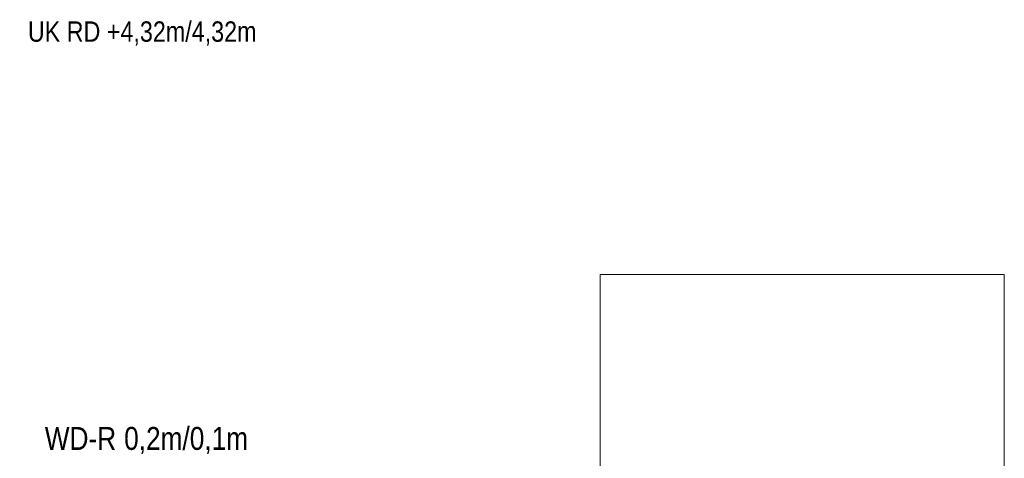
# Model space of a CAD drawing. Extents: x -620 to 300, y 62 to 1162.
# Tile 28 of 93: x -210 to -137, y 405 to 438. Entities that reach past the tile are written whole.
import ezdxf
from ezdxf.lldxf.tags import DXFTag

# ---------------------------------------------------------------- set-up
doc = ezdxf.new("R2010")
doc.units = 0
doc.layers.get('0').update_dxf_attribs({"lineweight": 13})
for name, color, linetype, lineweight, true_color in [('00_Beschriftung UZ', 3, 'Continuous', 35, 0x00ff00), ('30 -34 Innenwände- 11 Durchbruch', 4, 'Continuous', 9, 0x00ffff), ('70 -72 Beschriftung- 8 barrierefrei', 7, 'fein_strichliert-A06G94JU8I', 9, 0x888888)]:
    doc.layers.add(name, color=color, linetype=linetype, lineweight=lineweight, true_color=true_color)
doc.styles.get("Standard").update_dxf_attribs({"font": 'ARIALN.TTF'})
tags = doc.linetypes.add('fein_strichliert-A06G94JU8I', pattern=[4, 1, -2, 1]).pattern_tags.tags
tags[8:9] = [DXFTag(74, 4), DXFTag(75, 0), DXFTag(340, '0'), DXFTag(46, 0.0), DXFTag(50, 0.0), DXFTag(44, 0.0), DXFTag(45, 0.0)]
tags[6:7] = [DXFTag(74, 4), DXFTag(75, 0), DXFTag(340, '0'), DXFTag(46, 0.0), DXFTag(50, 0.0), DXFTag(44, 0.0), DXFTag(45, 0.0)]
tags[4:5] = [DXFTag(74, 4), DXFTag(75, 0), DXFTag(340, '0'), DXFTag(46, 0.0), DXFTag(50, 0.0), DXFTag(44, 0.0), DXFTag(45, 0.0)]

# ---------------------------------------------------------------- blocks, each defined once
blk = doc.blocks.new('Referenz-A06G94JV8I')
at = {"layer": '70 -72 Beschriftung- 8 barrierefrei', "color": 0, "linetype": 'fein_strichliert-A06G94JU8I', "lineweight": -2, "ltscale": 0.13}
for p, q in [((-166.977, 388.614), (-166.977, 418.614)), ((-166.977, 418.614), (-136.977, 418.614)), ((-136.977, 418.614), (-136.977, 388.614))]:
    blk.add_line(p, q, dxfattribs=at)
at = {"layer": '00_Beschriftung UZ', "color": 0, "linetype": 'ByBlock', "lineweight": -2, "ltscale": 0.13, "insert": (-209.459, 437.389), "char_height": 1.51033, "attachment_point": 1}
blk.add_mtext('{\\fArial Narrow;UK RD +4,32m/4,32m}', dxfattribs=at)
at = {"layer": '30 -34 Innenwände- 11 Durchbruch', "color": 0, "linetype": 'Continuous', "lineweight": -2, "ltscale": 0.13, "char_height": 1.7, "attachment_point": 1}
for s, insert in [('{\\fArial Narrow;0,35m/0,15m}', (-222.71, 407.144)), ('{\\fArial Narrow;WD-R}', (-208.202, 407.294)), ('{\\fArial Narrow;0,2m/0,1m}', (-202.314, 407.294))]:
    blk.add_mtext(s, dxfattribs=dict(at, insert=insert))

msp = doc.modelspace()

# ---------------------------------------------------------------- block references
at = {"color": 8, "lineweight": 13, "ltscale": 0.13, "true_color": 0x808080}
msp.add_blockref('Referenz-A06G94JV8I', (0, 0), dxfattribs=at)

doc.saveas('drawing.dxf')
